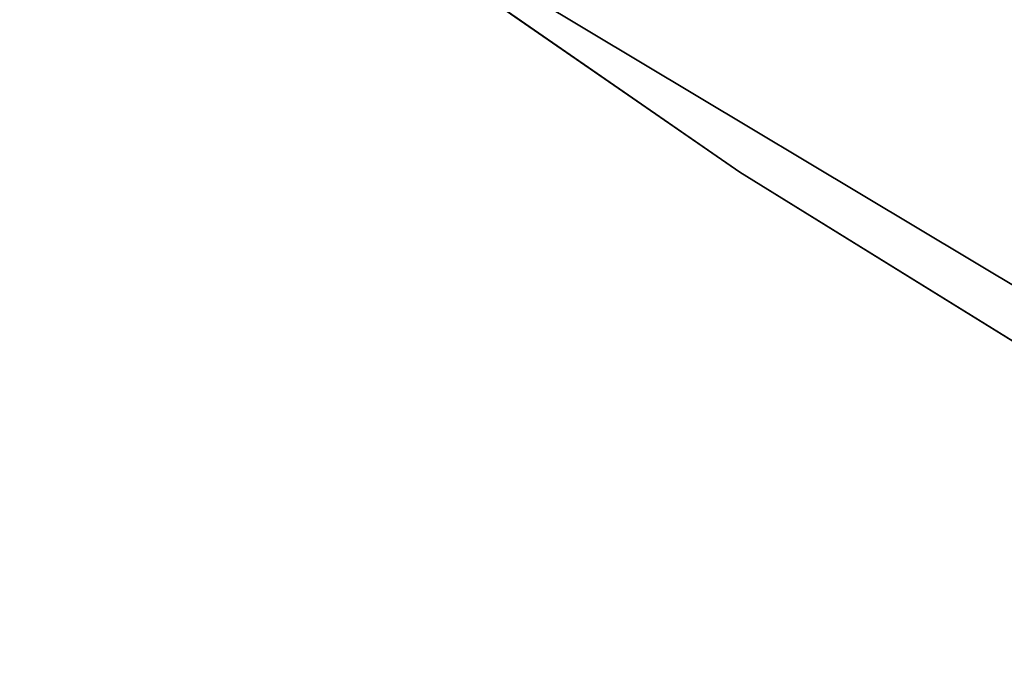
# Model space of a CAD drawing. Extents: x -950 to 950, y -950 to 950.
# Tile 14 of 256: x -511 to -502, y -776 to -769. Entities that reach past the tile are written whole.
import ezdxf

# ---------------------------------------------------------------- set-up
doc = ezdxf.new("R2010")
doc.units = 0
doc.layers.get('0').update_dxf_attribs({"color": 13, "linetype": 'CONTINUOUS'})

# ---------------------------------------------------------------- blocks, each defined once
blk = doc.blocks.new('OBJ_000001')
for p, q in [((-504.1892, -770.732, 7), (-543.2325, -743.72, 7)), ((-543.2325, -743.72, 30.1627), (-504.1892, -770.732, 30.1627)), ((-504.1892, -770.732, 30.1627), (-504.1892, -770.732, 7)), ((-464.6884, -795.1793, 7), (-504.1892, -770.732, 7)), ((-504.1892, -770.732, 30.1627), (-464.6884, -795.1793, 30.1627))]:
    blk.add_line(p, q)
at = {"color": 8}
mesh = blk.add_polyface(dxfattribs=at)
corners = [(-543.2325, -743.72, 30.1627), (-504.1892, -770.732, 7), (-543.2325, -743.72, 7), (-504.1892, -770.732, 30.1627)]
mesh.append_faces([[corners[k] for k in face] for face in [(0, 1, 2), (1, 0, 3)]], dxfattribs={"vtx0": -1, "color": 8})
mesh = blk.add_polyface(dxfattribs=at)
corners = [(-504.1892, -770.732, 30.1627), (-464.6884, -795.1793, 7), (-504.1892, -770.732, 7), (-464.6884, -795.1793, 30.1627)]
mesh.append_faces([[corners[k] for k in face] for face in [(0, 1, 2), (1, 0, 3)]], dxfattribs={"vtx0": -1, "color": 8})
blk = doc.blocks.new('OBJ_000002')
for p, q in [((-512.3237, -765.347), (-433.5881, -812.5582)), ((-512.3237, -765.347, 38.9998), (-433.5881, -812.5582, 38.9998)), ((-433.5881, -812.5582, 3), (-512.3237, -765.347, 3))]:
    blk.add_line(p, q)
at = {"color": 2}
mesh = blk.add_polyface(dxfattribs=at)
corners = [(-510.6549, -762.854, 15.7901), (-502.5469, -768.2215), (-463.1747, -792.5891)]
mesh.append_faces([[corners[k] for k in face] for face in [(0, 1, 2)]], dxfattribs={"color": 2})
mesh = blk.add_polyface(dxfattribs=at)
corners = [(-510.6549, -762.854, 15.7901), (-463.1747, -792.5891), (-432.1758, -809.9114, 15.7901)]
mesh.append_faces([[corners[k] for k in face] for face in [(0, 1, 2)]], dxfattribs={"color": 2})
mesh = blk.add_polyface(dxfattribs=at)
corners = [(-432.1758, -809.9114, 3), (-510.6549, -762.854), (-432.1758, -809.9114), (-510.6549, -762.854, 3)]
mesh.append_faces([[corners[k] for k in face] for face in [(0, 1, 2), (1, 0, 3)]], dxfattribs={"vtx0": -1, "color": 2})
mesh = blk.add_polyface(dxfattribs=at)
corners = [(-432.1758, -809.9114, 38.9998), (-510.6549, -762.854, 15.7901), (-432.1758, -809.9114, 15.7901), (-510.6549, -762.854, 38.9998)]
mesh.append_faces([[corners[k] for k in face] for face in [(0, 1, 2), (1, 0, 3)]], dxfattribs={"vtx0": -1, "color": 2})
blk = doc.blocks.new('SKPC51C')
for name in ['OBJ_000001', 'OBJ_000002']:
    blk.add_blockref(name, (0, 0))

msp = doc.modelspace()

# ---------------------------------------------------------------- block references
msp.add_blockref('SKPC51C', (0, 0))

doc.saveas('drawing.dxf')
